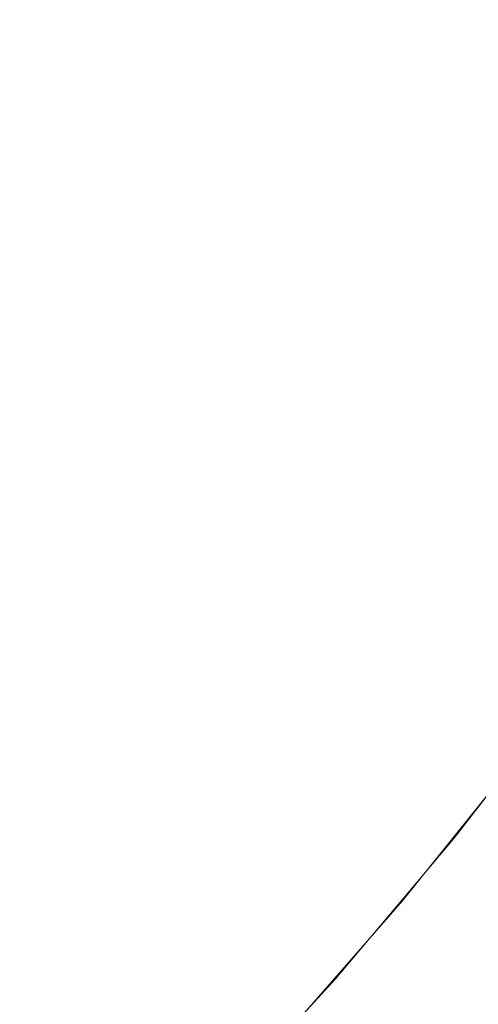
# Model space of a CAD drawing. Header units: centimetres. Extents: x -25.8 to 27.5, y 33.3 to 35.1.
# Tile 251 of 256: x 9.6102 to 9.6422, y 33.6401 to 33.7086. Entities that reach past the tile are written whole.
import ezdxf

# ---------------------------------------------------------------- set-up
doc = ezdxf.new("R2010")
doc.units = ezdxf.units.CM
doc.header["$LTSCALE"] = 2.54
doc.layers.add('Lucido design-1', color=7, linetype='Continuous')

# ---------------------------------------------------------------- blocks, each defined once
blk = doc.blocks.new('Gruppo-6-1')
at = {"color": 7, "linetype": 'Continuous', "lineweight": 9}
for points in [[(-25.69296, 35.040112, 330.586121), (-25.69296, 33.440112, 330.586121), (27.40704, 33.440112, 330.586121), (27.40704, 35.040112, 330.586121)], [(-25.69296, 35.040112, 306.619358), (-25.69296, 33.440112, 306.619358), (27.40704, 33.440112, 306.619358), (27.40704, 35.040112, 306.619358)]]:
    blk.add_3dface(points, dxfattribs=at)
for points, invisible_edges in [([(9.640743, 33.718454, 329.793031), (9.635214, 33.708376, 329.793031), (9.631926, 33.710274, 329.794612), (9.637376, 33.720207, 329.794612)], 15), ([(9.649251, 33.717992, 305.823579), (9.64385, 33.707822, 305.823579), (9.640427, 33.709734, 305.824844), (9.64575, 33.719757, 305.824844)], 15), ([(9.619445, 33.71748, 329.802432), (9.613894, 33.708332, 329.802432), (9.611043, 33.710148, 329.804742), (9.616518, 33.71917, 329.804742)], 15), ([(9.627304, 33.717065, 305.831466), (9.621884, 33.707828, 305.831466), (9.618849, 33.709696, 305.833496), (9.624193, 33.718803, 305.833496)], 15), ([(9.644169, 33.716671, 329.791607), (9.638559, 33.706445, 329.791607), (9.635214, 33.708376, 329.793031), (9.640743, 33.718454, 329.793031)], 15), ([(9.622454, 33.715743, 329.800259), (9.616824, 33.706465, 329.800259), (9.613894, 33.708332, 329.802432), (9.619445, 33.71748, 329.802432)], 15), ([(9.630489, 33.715286, 305.829583), (9.62499, 33.705915, 305.829583), (9.621884, 33.707828, 305.831466), (9.627304, 33.717065, 305.831466)], 15), ([(9.647647, 33.71486, 329.790342), (9.641954, 33.704484, 329.790342), (9.638559, 33.706445, 329.791607), (9.644169, 33.716671, 329.791607)], 15), ([(9.625541, 33.71396, 329.798229), (9.61983, 33.70455, 329.798229), (9.616824, 33.706465, 329.800259), (9.622454, 33.715743, 329.800259)], 15), ([(9.613011, 33.71329, 305.837979), (9.607443, 33.704663, 305.837979), (9.604726, 33.7065, 305.840424), (9.610219, 33.71501, 305.840424)], 15), ([(9.633741, 33.713469, 305.827849), (9.628162, 33.703962, 305.827849), (9.62499, 33.705915, 305.829583), (9.630489, 33.715286, 305.829583)], 15), ([(9.65117, 33.713026, 329.789238), (9.645395, 33.702498, 329.789238), (9.641954, 33.704484, 329.790342), (9.647647, 33.71486, 329.790342)], 15), ([(9.6287, 33.712137, 329.796346), (9.622907, 33.70259, 329.796346), (9.61983, 33.70455, 329.798229), (9.625541, 33.71396, 329.798229)], 15), ([(9.637056, 33.711618, 305.826268), (9.631395, 33.701971, 305.826268), (9.628162, 33.703962, 305.827849), (9.633741, 33.713469, 305.827849)], 15), ([(9.61589, 33.711518, 305.835669), (9.610244, 33.70277, 305.835669), (9.607443, 33.704663, 305.837979), (9.613011, 33.71329, 305.837979)], 15), ([(9.631926, 33.710274, 329.794612), (9.626049, 33.700588, 329.794612), (9.622907, 33.70259, 329.796346), (9.6287, 33.712137, 329.796346)], 15), ([(9.611043, 33.710148, 329.804742), (9.60518, 33.701373, 329.804742), (9.602493, 33.703254, 329.807187), (9.608277, 33.71191, 329.807187)], 15), ([(9.618849, 33.709696, 305.833496), (9.613123, 33.700824, 305.833496), (9.610244, 33.70277, 305.835669), (9.61589, 33.711518, 305.835669)], 15), ([(9.640427, 33.709734, 305.824844), (9.634683, 33.699946, 305.824844), (9.631395, 33.701971, 305.826268), (9.637056, 33.711618, 305.826268)], 15), ([(9.613894, 33.708332, 329.802432), (9.607949, 33.699434, 329.802432), (9.60518, 33.701373, 329.804742), (9.611043, 33.710148, 329.804742)], 15), ([(9.635214, 33.708376, 329.793031), (9.629251, 33.698548, 329.793031), (9.626049, 33.700588, 329.794612), (9.631926, 33.710274, 329.794612)], 15), ([(9.621884, 33.707828, 305.831466), (9.616076, 33.698829, 305.831466), (9.613123, 33.700824, 305.833496), (9.618849, 33.709696, 305.833496)], 15), ([(9.64385, 33.707822, 305.823579), (9.638022, 33.697891, 305.823579), (9.634683, 33.699946, 305.824844), (9.640427, 33.709734, 305.824844)], 15), ([(9.616824, 33.706465, 329.800259), (9.610795, 33.697441, 329.800259), (9.607949, 33.699434, 329.802432), (9.613894, 33.708332, 329.802432)], 15), ([(9.638559, 33.706445, 329.791607), (9.632508, 33.696473, 329.791607), (9.629251, 33.698548, 329.793031), (9.635214, 33.708376, 329.793031)], 15), ([(9.62499, 33.705915, 305.829583), (9.619098, 33.696786, 305.829583), (9.616076, 33.698829, 305.831466), (9.621884, 33.707828, 305.831466)], 15), ([(9.647318, 33.705885, 305.822475), (9.641405, 33.695808, 305.822475), (9.638022, 33.697891, 305.823579), (9.64385, 33.707822, 305.823579)], 15), ([(9.61983, 33.70455, 329.798229), (9.613715, 33.695397, 329.798229), (9.610795, 33.697441, 329.800259), (9.616824, 33.706465, 329.800259)], 15), ([(9.628162, 33.703962, 305.827849), (9.622184, 33.6947, 305.827849), (9.619098, 33.696786, 305.829583), (9.62499, 33.705915, 305.829583)], 15), ([(9.641954, 33.704484, 329.790342), (9.635815, 33.694367, 329.790342), (9.632508, 33.696473, 329.791607), (9.638559, 33.706445, 329.791607)], 15), ([(9.650826, 33.703925, 305.821536), (9.644827, 33.693701, 305.821536), (9.641405, 33.695808, 305.822475), (9.647318, 33.705885, 305.822475)], 15), ([(9.610244, 33.70277, 305.835669), (9.604232, 33.69427, 305.835669), (9.601514, 33.69628, 305.837979), (9.607443, 33.704663, 305.837979)], 15), ([(9.622907, 33.70259, 329.796346), (9.616703, 33.693305, 329.796346), (9.613715, 33.695397, 329.798229), (9.61983, 33.70455, 329.798229)], 15), ([(9.645395, 33.702498, 329.789238), (9.639165, 33.692232, 329.789238), (9.635815, 33.694367, 329.790342), (9.641954, 33.704484, 329.790342)], 15), ([(9.631395, 33.701971, 305.826268), (9.62533, 33.692574, 305.826268), (9.622184, 33.6947, 305.827849), (9.628162, 33.703962, 305.827849)], 15), ([(9.613123, 33.700824, 305.833496), (9.607025, 33.692204, 305.833496), (9.604232, 33.69427, 305.835669), (9.610244, 33.70277, 305.835669)], 15), ([(9.626049, 33.700588, 329.794612), (9.619754, 33.691168, 329.794612), (9.616703, 33.693305, 329.796346), (9.622907, 33.70259, 329.796346)], 15), ([(9.648875, 33.700489, 329.788299), (9.642554, 33.690073, 329.788299), (9.639165, 33.692232, 329.789238), (9.645395, 33.702498, 329.789238)], 15), ([(9.634683, 33.699946, 305.824844), (9.62853, 33.690411, 305.824844), (9.62533, 33.692574, 305.826268), (9.631395, 33.701971, 305.826268)], 15), ([(9.616076, 33.698829, 305.831466), (9.609891, 33.690084, 305.831466), (9.607025, 33.692204, 305.833496), (9.613123, 33.700824, 305.833496)], 15), ([(9.629251, 33.698548, 329.793031), (9.622864, 33.68899, 329.793031), (9.619754, 33.691168, 329.794612), (9.626049, 33.700588, 329.794612)], 15), ([(9.638022, 33.697891, 305.823579), (9.631778, 33.688216, 305.823579), (9.62853, 33.690411, 305.824844), (9.634683, 33.699946, 305.824844)], 15), ([(9.610795, 33.697441, 329.800259), (9.604378, 33.688689, 329.800259), (9.601621, 33.690805, 329.802432), (9.607949, 33.699434, 329.802432)], 15), ([(9.619098, 33.696786, 305.829583), (9.612824, 33.687915, 305.829583), (9.609891, 33.690084, 305.831466), (9.616076, 33.698829, 305.831466)], 15), ([(9.632508, 33.696473, 329.791607), (9.626028, 33.686775, 329.791607), (9.622864, 33.68899, 329.793031), (9.629251, 33.698548, 329.793031)], 15), ([(9.641405, 33.695808, 305.822475), (9.635069, 33.685991, 305.822475), (9.631778, 33.688216, 305.823579), (9.638022, 33.697891, 305.823579)], 15), ([(9.613715, 33.695397, 329.798229), (9.607206, 33.68652, 329.798229), (9.604378, 33.688689, 329.800259), (9.610795, 33.697441, 329.800259)], 15), ([(9.622184, 33.6947, 305.827849), (9.615819, 33.6857, 305.827849), (9.612824, 33.687915, 305.829583), (9.619098, 33.696786, 305.829583)], 15), ([(9.635815, 33.694367, 329.790342), (9.629239, 33.684526, 329.790342), (9.626028, 33.686775, 329.791607), (9.632508, 33.696473, 329.791607)], 15), ([(9.644827, 33.693701, 305.821536), (9.638399, 33.683741, 305.821536), (9.635069, 33.685991, 305.822475), (9.641405, 33.695808, 305.822475)], 15), ([(9.616703, 33.693305, 329.796346), (9.6101, 33.684299, 329.796346), (9.607206, 33.68652, 329.798229), (9.613715, 33.695397, 329.798229)], 15), ([(9.62533, 33.692574, 305.826268), (9.618872, 33.683442, 305.826268), (9.615819, 33.6857, 305.827849), (9.622184, 33.6947, 305.827849)], 15), ([(9.639165, 33.692232, 329.789238), (9.632494, 33.682248, 329.789238), (9.629239, 33.684526, 329.790342), (9.635815, 33.694367, 329.790342)], 15), ([(9.648282, 33.691574, 305.820762), (9.64176, 33.681469, 305.820762), (9.638399, 33.683741, 305.821536), (9.644827, 33.693701, 305.821536)], 15), ([(9.619754, 33.691168, 329.794612), (9.613055, 33.682031, 329.794612), (9.6101, 33.684299, 329.796346), (9.616703, 33.693305, 329.796346)], 15), ([(9.62853, 33.690411, 305.824844), (9.621976, 33.681146, 305.824844), (9.618872, 33.683442, 305.826268), (9.62533, 33.692574, 305.826268)], 15), ([(9.642554, 33.690073, 329.788299), (9.635786, 33.679943, 329.788299), (9.632494, 33.682248, 329.789238), (9.639165, 33.692232, 329.789238)], 15), ([(9.651764, 33.68943, 305.820156), (9.645148, 33.679179, 305.820156), (9.64176, 33.681469, 305.820762), (9.648282, 33.691574, 305.820762)], 15), ([(9.622864, 33.68899, 329.793031), (9.616067, 33.67972, 329.793031), (9.613055, 33.682031, 329.794612), (9.619754, 33.691168, 329.794612)], 15), ([(9.631778, 33.688216, 305.823579), (9.625129, 33.678815, 305.823579), (9.621976, 33.681146, 305.824844), (9.62853, 33.690411, 305.824844)], 15), ([(9.612824, 33.687915, 305.829583), (9.606179, 33.679318, 305.829583), (9.603341, 33.68161, 305.831466), (9.609891, 33.690084, 305.831466)], 15), ([(9.645976, 33.687893, 329.787525), (9.639109, 33.677616, 329.787525), (9.635786, 33.679943, 329.788299), (9.642554, 33.690073, 329.788299)], 15), ([(9.626028, 33.686775, 329.791607), (9.619131, 33.677369, 329.791607), (9.616067, 33.67972, 329.793031), (9.622864, 33.68899, 329.793031)], 15), ([(9.635069, 33.685991, 305.822475), (9.628323, 33.676452, 305.822475), (9.625129, 33.678815, 305.823579), (9.631778, 33.688216, 305.823579)], 15), ([(9.615819, 33.6857, 305.827849), (9.609077, 33.676978, 305.827849), (9.606179, 33.679318, 305.829583), (9.612824, 33.687915, 305.829583)], 15), ([(9.649425, 33.685696, 329.786919), (9.642459, 33.67527, 329.786919), (9.639109, 33.677616, 329.787525), (9.645976, 33.687893, 329.787525)], 15), ([(9.629239, 33.684526, 329.790342), (9.622241, 33.674982, 329.790342), (9.619131, 33.677369, 329.791607), (9.626028, 33.686775, 329.791607)], 15), ([(9.638399, 33.683741, 305.821536), (9.631554, 33.674063, 305.821536), (9.628323, 33.676452, 305.822475), (9.635069, 33.685991, 305.822475)], 15), ([(9.618872, 33.683442, 305.826268), (9.612031, 33.674593, 305.826268), (9.609077, 33.676978, 305.827849), (9.615819, 33.6857, 305.827849)], 15), ([(9.613055, 33.682031, 329.794612), (9.605964, 33.673195, 329.794612), (9.60311, 33.67559, 329.796346), (9.6101, 33.684299, 329.796346)], 15), ([(9.632494, 33.682248, 329.789238), (9.625393, 33.672564, 329.789238), (9.622241, 33.674982, 329.790342), (9.629239, 33.684526, 329.790342)], 15), ([(9.621976, 33.681146, 305.824844), (9.615036, 33.672167, 305.824844), (9.612031, 33.674593, 305.826268), (9.618872, 33.683442, 305.826268)], 15), ([(9.64176, 33.681469, 305.820762), (9.634816, 33.67165, 305.820762), (9.631554, 33.674063, 305.821536), (9.638399, 33.683741, 305.821536)], 15), ([(9.616067, 33.67972, 329.793031), (9.608872, 33.670755, 329.793031), (9.605964, 33.673195, 329.794612), (9.613055, 33.682031, 329.794612)], 15), ([(9.635786, 33.679943, 329.788299), (9.628581, 33.670117, 329.788299), (9.625393, 33.672564, 329.789238), (9.632494, 33.682248, 329.789238)], 15), ([(9.645148, 33.679179, 305.820156), (9.638103, 33.669218, 305.820156), (9.634816, 33.67165, 305.820762), (9.64176, 33.681469, 305.820762)], 15), ([(9.625129, 33.678815, 305.823579), (9.618086, 33.669704, 305.823579), (9.615036, 33.672167, 305.824844), (9.621976, 33.681146, 305.824844)], 15), ([(9.639109, 33.677616, 329.787525), (9.6318, 33.667647, 329.787525), (9.628581, 33.670117, 329.788299), (9.635786, 33.679943, 329.788299)], 15), ([(9.619131, 33.677369, 329.791607), (9.61183, 33.668272, 329.791607), (9.608872, 33.670755, 329.793031), (9.616067, 33.67972, 329.793031)], 15), ([(9.648557, 33.676875, 305.81972), (9.641411, 33.666772, 305.81972), (9.638103, 33.669218, 305.820156), (9.645148, 33.679179, 305.820156)], 15), ([(9.628323, 33.676452, 305.822475), (9.621177, 33.667208, 305.822475), (9.618086, 33.669704, 305.823579), (9.625129, 33.678815, 305.823579)], 15), ([(9.622241, 33.674982, 329.790342), (9.614834, 33.665752, 329.790342), (9.61183, 33.668272, 329.791607), (9.619131, 33.677369, 329.791607)], 15), ([(9.642459, 33.67527, 329.786919), (9.635044, 33.665158, 329.786919), (9.6318, 33.667647, 329.787525), (9.639109, 33.677616, 329.787525)], 15), ([(9.612031, 33.674593, 305.826268), (9.604822, 33.666042, 305.826268), (9.601972, 33.66855, 305.827849), (9.609077, 33.676978, 305.827849)], 15), ([(9.631554, 33.674063, 305.821536), (9.624304, 33.664684, 305.821536), (9.621177, 33.667208, 305.822475), (9.628323, 33.676452, 305.822475)], 15), ([(9.651981, 33.674561, 305.819453), (9.644734, 33.664315, 305.819453), (9.641411, 33.666772, 305.81972), (9.648557, 33.676875, 305.81972)], 15), ([(9.645829, 33.67291, 329.786483), (9.638309, 33.662653, 329.786483), (9.635044, 33.665158, 329.786919), (9.642459, 33.67527, 329.786919)], 15), ([(9.615036, 33.672167, 305.824844), (9.607721, 33.663491, 305.824844), (9.604822, 33.666042, 305.826268), (9.612031, 33.674593, 305.826268)], 15), ([(9.625393, 33.672564, 329.789238), (9.617877, 33.663199, 329.789238), (9.614834, 33.665752, 329.790342), (9.622241, 33.674982, 329.790342)], 15), ([(9.634816, 33.67165, 305.820762), (9.627461, 33.662135, 305.820762), (9.624304, 33.664684, 305.821536), (9.631554, 33.674063, 305.821536)], 15), ([(9.628581, 33.670117, 329.788299), (9.620955, 33.660616, 329.788299), (9.617877, 33.663199, 329.789238), (9.625393, 33.672564, 329.789238)], 15), ([(9.649214, 33.67054, 329.786217), (9.641587, 33.660138, 329.786217), (9.638309, 33.662653, 329.786483), (9.645829, 33.67291, 329.786483)], 15), ([(9.618086, 33.669704, 305.823579), (9.610664, 33.6609, 305.823579), (9.607721, 33.663491, 305.824844), (9.615036, 33.672167, 305.824844)], 15), ([(9.638103, 33.669218, 305.820156), (9.630642, 33.659566, 305.820156), (9.627461, 33.662135, 305.820762), (9.634816, 33.67165, 305.820762)], 15), ([(9.61183, 33.668272, 329.791607), (9.60414, 33.659503, 329.791607), (9.601293, 33.662112, 329.793031), (9.608872, 33.670755, 329.793031)], 15), ([(9.652786, 33.668039, 329.786121), (9.645046, 33.657484, 329.786121), (9.641587, 33.660138, 329.786217), (9.649214, 33.67054, 329.786217)], 14), ([(9.621177, 33.667208, 305.822475), (9.613646, 33.658276, 305.822475), (9.610664, 33.6609, 305.823579), (9.618086, 33.669704, 305.823579)], 15), ([(9.6318, 33.667647, 329.787525), (9.624063, 33.658008, 329.787525), (9.620955, 33.660616, 329.788299), (9.628581, 33.670117, 329.788299)], 15), ([(9.641411, 33.666772, 305.81972), (9.633843, 33.656981, 305.81972), (9.630642, 33.659566, 305.820156), (9.638103, 33.669218, 305.820156)], 15), ([(9.614834, 33.665752, 329.790342), (9.607031, 33.656854, 329.790342), (9.60414, 33.659503, 329.791607), (9.61183, 33.668272, 329.791607)], 15), ([(9.635044, 33.665158, 329.786919), (9.627196, 33.655379, 329.786919), (9.624063, 33.658008, 329.787525), (9.6318, 33.667647, 329.787525)], 15), ([(9.624304, 33.664684, 305.821536), (9.616663, 33.655621, 305.821536), (9.613646, 33.658276, 305.822475), (9.621177, 33.667208, 305.822475)], 15), ([(9.644734, 33.664315, 305.819453), (9.637059, 33.654385, 305.819453), (9.633843, 33.656981, 305.81972), (9.641411, 33.666772, 305.81972)], 15), ([(9.617877, 33.663199, 329.789238), (9.60996, 33.65417, 329.789238), (9.607031, 33.656854, 329.790342), (9.614834, 33.665752, 329.790342)], 15), ([(9.638309, 33.662653, 329.786483), (9.630348, 33.652735, 329.786483), (9.627196, 33.655379, 329.786919), (9.635044, 33.665158, 329.786919)], 15), ([(9.627461, 33.662135, 305.820762), (9.619708, 33.65294, 305.820762), (9.616663, 33.655621, 305.821536), (9.624304, 33.664684, 305.821536)], 15), ([(9.648239, 33.661722, 305.819358), (9.640451, 33.651646, 305.819358), (9.637059, 33.654385, 305.819453), (9.644734, 33.664315, 305.819453)], 14), ([(9.610664, 33.6609, 305.823579), (9.602875, 33.65242, 305.823579), (9.600044, 33.655133, 305.824844), (9.607721, 33.663491, 305.824844)], 15), ([(9.620955, 33.660616, 329.788299), (9.612922, 33.651456, 329.788299), (9.60996, 33.65417, 329.789238), (9.617877, 33.663199, 329.789238)], 15), ([(9.630642, 33.659566, 305.820156), (9.622778, 33.650239, 305.820156), (9.619708, 33.65294, 305.820762), (9.627461, 33.662135, 305.820762)], 15), ([(9.641587, 33.660138, 329.786217), (9.633513, 33.650078, 329.786217), (9.630348, 33.652735, 329.786483), (9.638309, 33.662653, 329.786483)], 15), ([(27.40704, 33.440112, 305.819358), (9.640451, 33.651646, 305.819358), (9.648239, 33.661722, 305.819358)], 9), ([(9.613646, 33.658276, 305.822475), (9.605743, 33.649671, 305.822475), (9.602875, 33.65242, 305.823579), (9.610664, 33.6609, 305.823579)], 15), ([(9.624063, 33.658008, 329.787525), (9.615914, 33.648715, 329.787525), (9.612922, 33.651456, 329.788299), (9.620955, 33.660616, 329.788299)], 15), ([(9.645046, 33.657484, 329.786121), (9.636853, 33.647276, 329.786121), (9.633513, 33.650078, 329.786217), (9.641587, 33.660138, 329.786217)], 14), ([(9.633843, 33.656981, 305.81972), (9.625867, 33.64752, 305.81972), (9.622778, 33.650239, 305.820156), (9.630642, 33.659566, 305.820156)], 15), ([(9.616663, 33.655621, 305.821536), (9.608644, 33.64689, 305.821536), (9.605743, 33.649671, 305.822475), (9.613646, 33.658276, 305.822475)], 15), ([(9.627196, 33.655379, 329.786919), (9.618929, 33.645952, 329.786919), (9.615914, 33.648715, 329.787525), (9.624063, 33.658008, 329.787525)], 15), ([(9.636853, 33.647276, 329.786121), (9.645046, 33.657484, 329.786121), (27.40704, 33.440112, 329.786121)], 10), ([(9.637059, 33.654385, 305.819453), (9.628969, 33.64479, 305.819453), (9.625867, 33.64752, 305.81972), (9.633843, 33.656981, 305.81972)], 15), ([(9.619708, 33.65294, 305.820762), (9.611573, 33.644083, 305.820762), (9.608644, 33.64689, 305.821536), (9.616663, 33.655621, 305.821536)], 15), ([(9.630348, 33.652735, 329.786483), (9.621962, 33.643172, 329.786483), (9.618929, 33.645952, 329.786919), (9.627196, 33.655379, 329.786919)], 15), ([(9.612922, 33.651456, 329.788299), (9.604497, 33.642655, 329.788299), (9.601656, 33.645496, 329.789238), (9.60996, 33.65417, 329.789238)], 15), ([(9.640451, 33.651646, 305.819358), (9.632242, 33.64191, 305.819358), (9.628969, 33.64479, 305.819453), (9.637059, 33.654385, 305.819453)], 14), ([(9.622778, 33.650239, 305.820156), (9.614525, 33.641253, 305.820156), (9.611573, 33.644083, 305.820762), (9.619708, 33.65294, 305.820762)], 15), ([(9.633513, 33.650078, 329.786217), (9.625009, 33.64038, 329.786217), (9.621962, 33.643172, 329.786483), (9.630348, 33.652735, 329.786483)], 15), ([(9.615914, 33.648715, 329.787525), (9.607366, 33.639786, 329.787525), (9.604497, 33.642655, 329.788299), (9.612922, 33.651456, 329.788299)], 15), ([(9.632242, 33.64191, 305.819358), (9.640451, 33.651646, 305.819358), (27.40704, 33.440112, 305.819358)], 10), ([(9.625867, 33.64752, 305.81972), (9.617496, 33.638407, 305.81972), (9.614525, 33.641253, 305.820156), (9.622778, 33.650239, 305.820156)], 15), ([(9.636853, 33.647276, 329.786121), (9.628223, 33.637435, 329.786121), (9.625009, 33.64038, 329.786217), (9.633513, 33.650078, 329.786217)], 14), ([(9.618929, 33.645952, 329.786919), (9.610258, 33.636894, 329.786919), (9.607366, 33.639786, 329.787525), (9.615914, 33.648715, 329.787525)], 15), ([(9.628969, 33.64479, 305.819453), (9.620479, 33.635547, 305.819453), (9.617496, 33.638407, 305.81972), (9.625867, 33.64752, 305.81972)], 15), ([(27.40704, 33.440112, 329.786121), (9.628223, 33.637435, 329.786121), (9.636853, 33.647276, 329.786121)], 9), ([(9.611573, 33.644083, 305.820762), (9.603069, 33.635579, 305.820762), (9.600262, 33.638508, 305.821536), (9.608644, 33.64689, 305.821536)], 15), ([(9.621962, 33.643172, 329.786483), (9.613167, 33.633985, 329.786483), (9.610258, 33.636894, 329.786919), (9.618929, 33.645952, 329.786919)], 15), ([(9.632242, 33.64191, 305.819358), (9.623627, 33.63253, 305.819358), (9.620479, 33.635547, 305.819453), (9.628969, 33.64479, 305.819453)], 14), ([(9.614525, 33.641253, 305.820156), (9.605899, 33.632627, 305.820156), (9.603069, 33.635579, 305.820762), (9.611573, 33.644083, 305.820762)], 15), ([(9.625009, 33.64038, 329.786217), (9.616089, 33.631063, 329.786217), (9.613167, 33.633985, 329.786483), (9.621962, 33.643172, 329.786483)], 15), ([(27.40704, 33.440112, 305.819358), (9.623627, 33.63253, 305.819358), (9.632242, 33.64191, 305.819358)], 9), ([(9.617496, 33.638407, 305.81972), (9.608745, 33.629656, 305.81972), (9.605899, 33.632627, 305.820156), (9.614525, 33.641253, 305.820156)], 15), ([(9.628223, 33.637435, 329.786121), (9.619172, 33.62798, 329.786121), (9.616089, 33.631063, 329.786217), (9.625009, 33.64038, 329.786217)], 14)]:
    blk.add_3dface(points, dxfattribs=dict(at, invisible_edges=invisible_edges))

msp = doc.modelspace()

# ---------------------------------------------------------------- block references
at = {"layer": 'Lucido design-1', "color": 7}
msp.add_blockref('Gruppo-6-1', (0, 0), dxfattribs=at)

doc.saveas('drawing.dxf')
